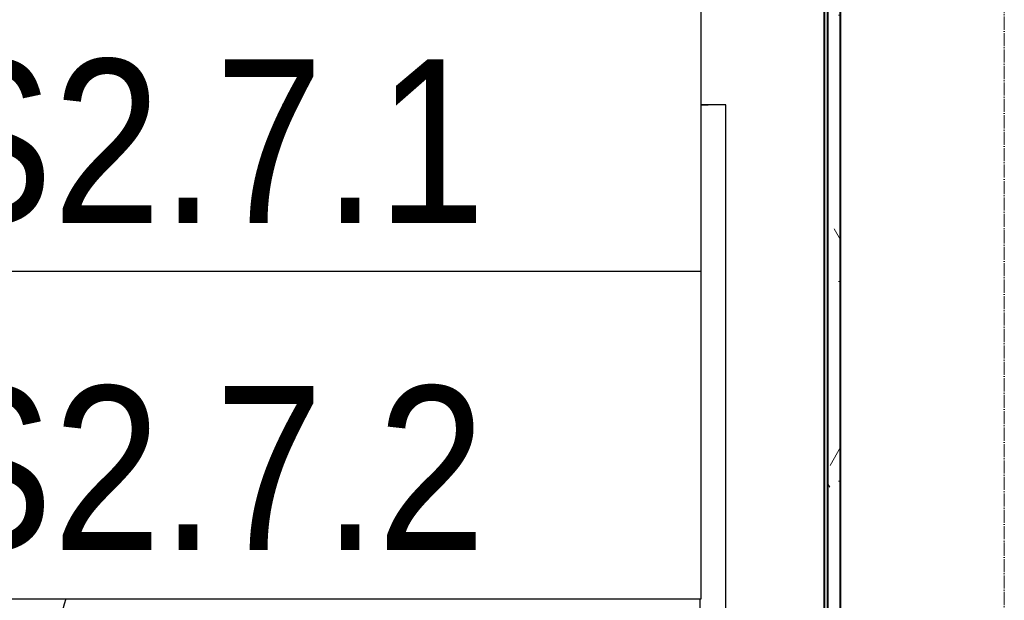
# Model space of a CAD drawing. Header units: millimetres. Extents: x -111 to 116289, y -9307 to 73893.
# Tile 67 of 128: x 44470 to 45973, y 37207 to 38094. Entities that reach past the tile are written whole.
import ezdxf
from ezdxf.enums import TextEntityAlignment as Align

# ---------------------------------------------------------------- set-up
doc = ezdxf.new("R2018")
doc.units = ezdxf.units.MM
doc.set_wipeout_variables(frame=1)
doc.linetypes.add('ADSK_Линия сетки', pattern=[25, 20, -2.5, 0, -2.5])
doc.linetypes.add('ADSK_Сверху', pattern=[4.5, 3, -1.5])
for name, color, linetype, lineweight in [('Двери', 7, 'Continuous', 18), ('Каркас_Импост', 7, 'Continuous', 30), ('КИП_выноска', 6, 'Continuous', 25), ('Лестницы', 7, 'Continuous', 18), ('Монтажный зазор', 7, 'Continuous', 30), ('Оси', 7, 'Continuous', 9), ('Панель', 7, 'Continuous', 30), ('Стены разрез', 7, 'Continuous', 40), ('Стены штриховка', 7, 'Continuous', 40)]:
    doc.layers.add(name, color=color, linetype=linetype, lineweight=lineweight)
doc.styles.add('Arial', font='arial.ttf', dxfattribs={"width": 0.85, "height": 350})
doc.styles.add('GOST 2.304', font='simplex.shx', dxfattribs={"width": 0.65, "oblique": 15})
doc.styles.get("Standard").update_dxf_attribs({"font": 'arial.ttf'})

# ---------------------------------------------------------------- blocks, each defined once
blk = doc.blocks.new('101_Дверь_Однопольная - _ПЧ_Мет_1000х2000_ЛК_EIS60_Л-3419452-Оборудование_B2_-11_400__На лист секция 5_-11_400')
at = {"layer": 'Каркас_Импост', "color": 253, "true_color": 0xaaaaaa}
for p, q in [((-525, 150), (-585, 150)), ((-585, 150), (-585, 35)), ((-525, 110), (-525, 150)), ((585, 150), (525, 150)), ((525, 150), (525, 110)), ((585, 35), (585, 150)), ((-515, 110), (-525, 110)), ((-515, 35), (-515, 110)), ((525, 110), (515, 110)), ((515, 110), (515, 35)), ((-585, 35), (-515, 35)), ((515, 35), (585, 35))]:
    blk.add_line(p, q, dxfattribs=at)
at = {"layer": 'Монтажный зазор', "color": 253, "true_color": 0xaaaaaa}
for p, q in [((-585, 150), (-600, 150)), ((-600, 150), (-600, 35)), ((-585, 35), (-585, 150)), ((600, 150), (585, 150)), ((585, 150), (585, 35)), ((600, 35), (600, 150)), ((-600, 35), (-585, 35)), ((585, 35), (600, 35))]:
    blk.add_line(p, q, dxfattribs=at)
at = {"layer": 'Панель', "color": 253, "true_color": 0xaaaaaa}
for p, q in [((525, 1200), (485, 1200)), ((485, 1200), (485, 150)), ((525, 150), (525, 1200)), ((485, 150), (525, 150))]:
    blk.add_line(p, q, dxfattribs=at)
blk.add_arc((525, 150), 1050, 90, 180, dxfattribs=at)
blk = doc.blocks.new('135_SLK_GD_AR_rvt-1-Оборудование_B2_-11_400__На лист секция 5_-11_400')
at = {"layer": 'Стены разрез', "lineweight": 9, "true_color": 0xaaaaaa}
h = blk.add_hatch(dxfattribs=at)
h.set_pattern_fill('FP_4', color=253, style=0, pattern_type=2)
h.set_pattern_definition([(0, (0, 0), (406.4, 101.6), [33.528, -271.272, 33.528, -271.272, -1625.6]), (0, (0, 0), (406.4, 101.6), [-609.6, 33.528, -576.072, 33.528, -271.272, -711.2]), (0, (0, 0), (406.4, 101.6), [-1524, 33.528, -169.672, 33.528, -474.472]), (120, (152.4, 50.8), (-291.188181, 301.1527241), [33.528, -271.272, 33.528, -271.272, -1625.6]), (120, (152.4, 50.8), (-291.188181, 301.1527241), [-609.6, 33.528, -576.072, 33.528, -271.272, -711.2]), (120, (152.4, 50.8), (-291.188181, 301.1527241), [-1524, 33.528, -169.672, 33.528, -474.472]), (240, (203.2, 254), (-115.211819, -402.7527241), [33.528, -271.272, 33.528, -271.272, -1625.6]), (240, (203.2, 254), (-115.211819, -402.7527241), [-609.6, 33.528, -576.072, 33.528, -271.272, -711.2]), (240, (203.2, 254), (-115.211819, -402.7527241), [-1524, 33.528, -169.672, 33.528, -474.472])])
h.paths.add_polyline_path([(-13033859.7, -9294480.3), (-13033859.7, -9288400.3), (-13033879.7, -9288400.3), (-13033879.7, -9294480.3)])
at = {"layer": 'Лестницы', "color": 253, "linetype": 'ADSK_Сверху', "true_color": 0xaaaaaa}
for p, q in [((-13033859.8, -9294900.3), (-13033859.5, -9291900.3)), ((-13033859.7, -9294500.3), (-13033859.7, -9293100.3)), ((-13033859.7, -9294500.3), (-13033859.7, -9293100.3))]:
    blk.add_line(p, q, dxfattribs=at)
at = {"layer": 'Стены разрез', "color": 253, "true_color": 0xaaaaaa}
for p, q in [((-13033859.7, -9294475.3), (-13033859.7, -9288400.3)), ((-13033884.7, -9288425.3), (-13033884.7, -9294475.3))]:
    blk.add_line(p, q, dxfattribs=at)
at = {"layer": 'Стены штриховка', "color": 253, "true_color": 0xaaaaaa}
blk.add_line((-13033879.7, -9288420.3), (-13033879.7, -9294475.3), dxfattribs=at)
at = {"layer": 'Двери', "color": 253, "lineweight": 18, "true_color": 0xaaaaaa}
blk.add_blockref('101_Дверь_Однопольная - _ПЧ_Мет_1000х2000_ЛК_EIS60_Л-3419452-Оборудование_B2_-11_400__На лист секция 5_-11_400', (-13034559.7, -9294650.3), dxfattribs=at)
blk = doc.blocks.new('A$Cffbd38bb')
at = {"layer": 'Оси', "color": 253, "linetype": 'ADSK_Линия сетки', "true_color": 0xaaaaaa}
blk.add_line((44167.4, 800), (44167.4, 71114.3), dxfattribs=at)
at = {"lineweight": 5}
blk.add_blockref('135_SLK_GD_AR_rvt-1-Оборудование_B2_-11_400__На лист секция 5_-11_400', (13077777.1, 9330329.8), dxfattribs=at)
blk = doc.blocks.new('*U190')
at = {"color": 0, "linetype": 'Continuous', "lineweight": 30, "ltscale": 75, "width": 0.85, "flags": 104}
blk.add_attdef('ПРИМЕЧАНИЕ_1', text='', height=2.5, dxfattribs=at).set_placement((8, 3.611), align=Align.BOTTOM_CENTER)
at = {"color": 0, "lineweight": 30, "style": 'GOST 2.304', "width": 0.85}
for tag, p in [('ИМЯ_КАБЕЛЯ_2', (8, -7.5)), ('ИМЯ_КАБЕЛЯ_3', (8, -12.5)), ('ИМЯ_КАБЕЛЯ_4', (8, -17.5)), ('ИМЯ_КАБЕЛЯ_5', (8, -22.5)), ('ИМЯ_КАБЕЛЯ_6', (8, -27.5)), ('ИМЯ_КАБЕЛЯ_7', (8, -32.5)), ('ИМЯ_КАБЕЛЯ_8', (8, -37.5)), ('ИМЯ_КАБЕЛЯ_9', (8, -42.5))]:
    blk.add_attdef(tag, text='', height=2.5, dxfattribs=at).set_placement(p, align=Align.BOTTOM_CENTER)
at = {"color": 0, "lineweight": 30, "width": 0.85, "flags": 104}
blk.add_attdef('ПРИМЕЧАНИЕ_2', text='', height=2.5, dxfattribs=at).set_placement((8, -7.53), align=Align.BOTTOM_CENTER)
at = {"linetype": 'Continuous'}
blk.add_wipeout([(0, 2.5), (16, 2.5), (16, -2.5), (0, -2.5)], dxfattribs=at)
at = {"color": 0, "linetype": 'Continuous'}
blk.add_lwpolyline([(0, -2.5), (16, -2.5), (16, 2.5), (0, 2.5)], close=True, dxfattribs=at)
at = {"color": 0, "lineweight": 30, "style": 'GOST 2.304', "width": 0.85}
blk.add_attdef('ИМЯ_КАБЕЛЯ_1', text='', height=2.5, dxfattribs=at).set_placement((8, -2.5), align=Align.BOTTOM_CENTER)

msp = doc.modelspace()

# ---------------------------------------------------------------- block references
msp.add_blockref('A$Cffbd38bb', (1805.7, 1084))

# ---------------------------------------------------------------- next in the draw order: block references
at = {"layer": 'КИП_выноска'}
ref = msp.add_blockref('*U190', (43910.5, 37958), dxfattribs=dict(at, xscale=100, yscale=100, zscale=100))
ref.add_attrib('ИМЯ_КАБЕЛЯ_1', 'LS2.7.1 ', dxfattribs={"layer": '0', "color": 0, "lineweight": 30, "height": 250, "style": 'Arial', "width": 0.85}).set_placement((44710.5, 37708), align=Align.BOTTOM_CENTER)

# ---------------------------------------------------------------- next in the draw order: block references
ref = msp.add_blockref('*U190', (43910.5, 37459), dxfattribs=dict(at, xscale=100, yscale=100, zscale=100))
lines = msp.add_mtext('\\W0.8500;', dxfattribs={"layer": '0', "color": 0, "linetype": 'Continuous', "lineweight": 30, "ltscale": 75, "insert": (44710.5, 37820), "char_height": 2.5, "attachment_point": 1})
ref.add_attrib('ПРИМЕЧАНИЕ_1', '', (44710.5, 37820), dxfattribs={"flags": 104}).embed_mtext(lines)
ref.add_attrib('ИМЯ_КАБЕЛЯ_1', 'LS2.7.2 ', dxfattribs={"layer": '0', "color": 0, "lineweight": 30, "height": 250, "style": 'Arial', "width": 0.85}).set_placement((44710.5, 37209), align=Align.BOTTOM_CENTER)

doc.saveas('drawing.dxf')
